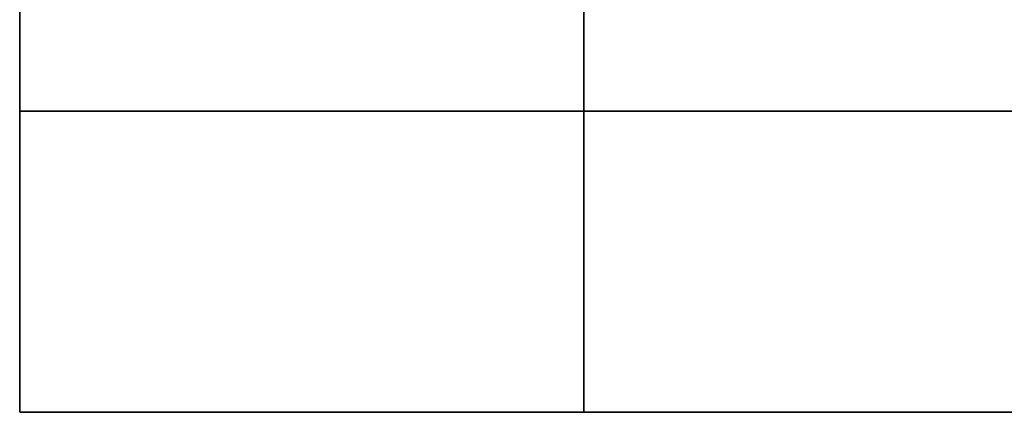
# Model space of a CAD drawing. Header units: metres. Extents: x -38 to 99, y -15 to 21.
# Tile 39 of 88: x 67.92 to 70.54, y 7.67 to 8.71. Entities that reach past the tile are written whole.
import ezdxf

# ---------------------------------------------------------------- set-up
doc = ezdxf.new("R2010")
doc.units = ezdxf.units.M

msp = doc.modelspace()

# ---------------------------------------------------------------- linework, layer by layer
at = {"color": 7, "linetype": 'Continuous', "lineweight": 35, "transparency": 33554687}
for p, q in [((67.9198, 9.2717), (67.9198, 8.4717)), ((69.4198, 9.2717), (69.4198, 8.4717)), ((67.9198, 8.4717), (67.9198, 7.6717)), ((67.9198, 8.4717), (86.4198, 8.4717)), ((69.4198, 8.4717), (69.4198, 7.6717)), ((67.9198, 7.6717), (86.4198, 7.6717))]:
    msp.add_line(p, q, dxfattribs=at)
at = {"color": 7, "linetype": 'Continuous', "lineweight": 13, "transparency": 33554687}
msp.add_line((86.4198, 8.4717), (67.9198, 8.4717), dxfattribs=at)

doc.saveas('drawing.dxf')
